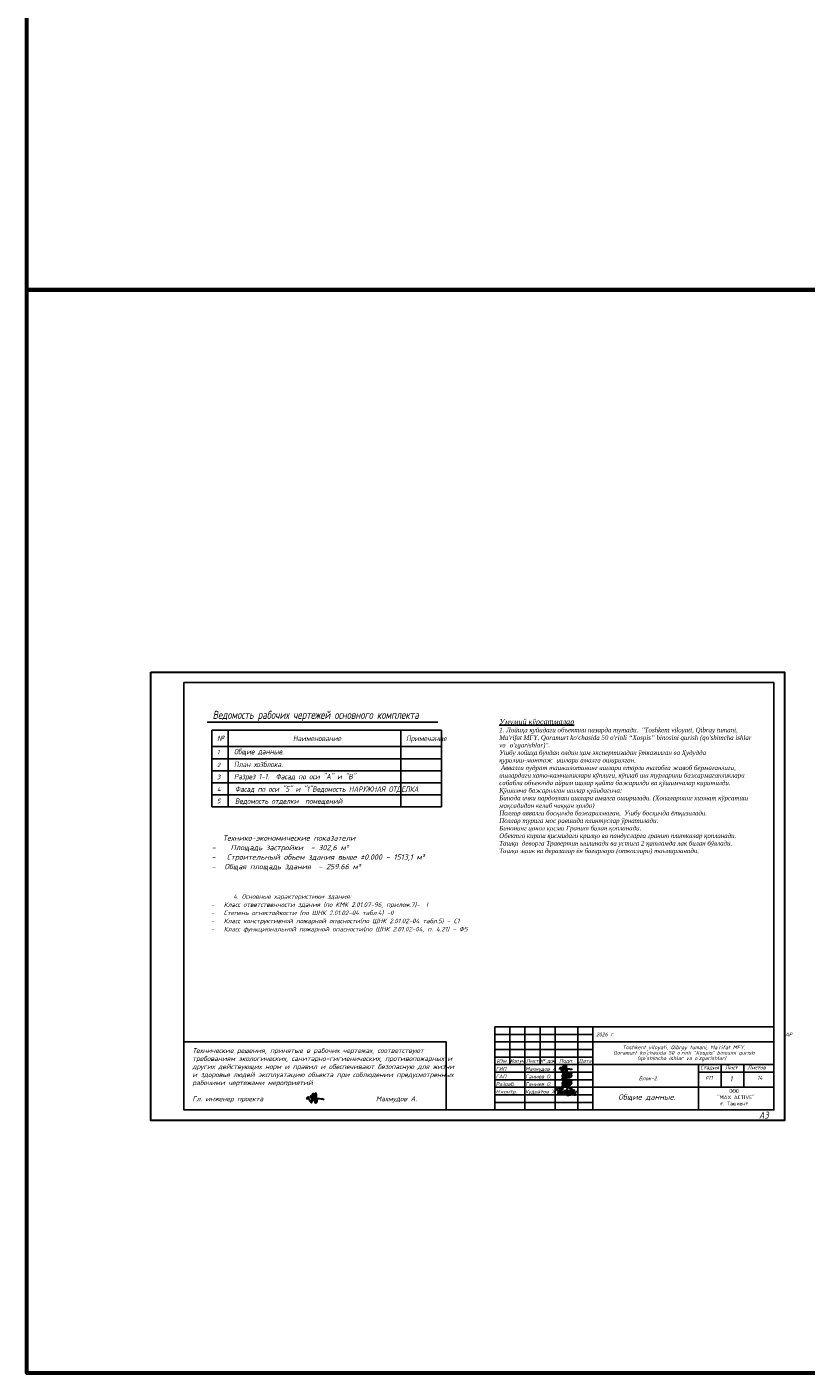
# Model space of a CAD drawing. Header units: millimetres. Extents: x 1112040 to 6903494, y -332921 to -150905.
# Tile 1 of 153: x 1198252 to 1249898, y -332921 to -243758. Entities that reach past the tile are written whole.
import ezdxf
from ezdxf.enums import TextEntityAlignment as Align

# ---------------------------------------------------------------- set-up
doc = ezdxf.new("R2010")
doc.units = ezdxf.units.MM
doc.styles.add('RomanS', font='times.ttf')
doc.styles.get("Standard").update_dxf_attribs({"font": 'isocpeui.ttf'})
doc.styles.add('style1', font='isocpeui.ttf', dxfattribs={"height": 80})
doc.styles.add('Tahoma', font='tahoma.ttf')
doc.styles.add('ГОСТ 250', font='isocpeui.ttf', dxfattribs={"height": 250})
doc.styles.add('ГОСТ 300', font='isocpeui.ttf', dxfattribs={"height": 250})

# ---------------------------------------------------------------- blocks, each defined once
blk = doc.blocks.new('A$C4c4061ee')
at = {"color": 184, "lineweight": 30}
blk.add_spline([(-39.7, -7.1), (-36.8, 4), (-34, 7.9), (-31.2, -0.1), (-24.1, -16.2), (-16.7, -23.5), (-13.9, -23.5), (-12.5, -17.9), (-12.5, 12.7), (-8.3, 24.8), (-4.4, 27), (-3.4, 21.4), (-5.7, 12.9), (-4.4, 8), (-4.4, -10), (-2, -12.6), (3.3, -10), (9.6, 6.1), (12.6, 19.5), (7.6, 28.9), (4.7, 26.6), (2.4, 16.6), (1.1, -1.2), (2.9, -14.2), (6.8, -24.8), (10.9, -24.8), (15, -21.3), (16.5, -17.2), (16.5, -9.9), (12, 2), (5.9, 7.4), (-2.7, 10.3), (-10, 12.1), (-17, 12.1), (-21.5, 11.2), (-22.5, 7.7), (-20, 5.4), (-14, 3.7), (-0.7, 1.8), (11, 0.5), (22.2, -1.2), (37.6, -2.6), (43.5, -3.6), (49.3, -4.5), (54.9, -6.4)], degree=3, dxfattribs=at)
blk = doc.blocks.new('x2')
at = {"color": 184, "lineweight": 30}
for points in [[(78585, 16823), (78585, 16800), (78578, 16780), (78566, 16779), (78552, 16793), (78544, 16821), (78544, 16860), (78552, 16896), (78564, 16910), (78580, 16912), (78601, 16877), (78616, 16818), (78621, 16768), (78619, 16720), (78611, 16676), (78602, 16660), (78593, 16657), (78581, 16669), (78573, 16701), (78576, 16724), (78584, 16740), (78594, 16748), (78603, 16750)], [(78621, 16751), (78648, 16780), (78651, 16827), (78645, 16873), (78641, 16894), (78640, 16890), (78642, 16883), (78649, 16847), (78651, 16827), (78656, 16789), (78660, 16746), (78664, 16706), (78667, 16672), (78670, 16661), (78668, 16666), (78667, 16673), (78662, 16732), (78659, 16755), (78657, 16779), (78656, 16786), (78664, 16778), (78674, 16781), (78681, 16806), (78681, 16850), (78685, 16876), (78696, 16889), (78711, 16888), (78728, 16865), (78731, 16843), (78727, 16825), (78716, 16823), (78709, 16824)], [(78681, 16802), (78685, 16767), (78695, 16721), (78707, 16692), (78720, 16679), (78739, 16676), (78754, 16683), (78761, 16706), (78756, 16725), (78748, 16738), (78736, 16746), (78724, 16744), (78721, 16737)], [(78797, 16717), (78799, 16789), (78806, 16801), (78818, 16800), (78841, 16772), (78848, 16732), (78854, 16681), (78849, 16663), (78835, 16661), (78825, 16677), (78828, 16710), (78841, 16744), (78856, 16774), (78870, 16795), (78889, 16793), (78903, 16760), (78909, 16701), (78909, 16673), (78892, 16667), (78877, 16683), (78882, 16713), (78895, 16740), (78901, 16769), (78910, 16791), (78930, 16803), (78950, 16791), (78958, 16755), (78963, 16717), (78965, 16682), (78952, 16673), (78932, 16676), (78931, 16706), (78946, 16742), (78966, 16782), (78978, 16800), (79002, 16799), (79017, 16771), (79021, 16716), (79017, 16685), (79006, 16671), (78991, 16674), (78983, 16708), (78998, 16742), (79019, 16775), (79039, 16800), (79068, 16805), (79086, 16776), (79091, 16716), (79082, 16687), (79061, 16684), (79050, 16697), (79066, 16740), (79088, 16767), (79107, 16798), (79110, 16823), (79111, 16819), (79125, 16691), (79125, 16695), (79121, 16755), (79122, 16767), (79132, 16785), (79154, 16805), (79162, 16810), (79158, 16808)], [(78886, 16827), (78881, 16847), (78905, 16877), (78937, 16904), (78959, 16908), (78977, 16898), (78986, 16880), (78997, 16864), (79013, 16858), (79041, 16860), (79061, 16865), (79080, 16864), (79086, 16862)], [(79121, 16760), (79131, 16746), (79145, 16737), (79160, 16728), (79174, 16710), (79187, 16686), (79192, 16665), (79190, 16644), (79182, 16633), (79161, 16630), (79145, 16632), (79135, 16643), (79134, 16657), (79144, 16670), (79157, 16684), (79172, 16700), (79187, 16716), (79206, 16740), (79225, 16769), (79240, 16791)], [(78879, 16636), (78919, 16635), (78966, 16642), (79009, 16647), (79042, 16654), (79068, 16654)]]:
    blk.add_spline(points, degree=3, dxfattribs=at)
blk = doc.blocks.new('Odil Ganiyev')
at = {"color": 184, "lineweight": 30}
for points, knots in [([(278093, -189111), (278063, -189124), (277979, -189180), (277976, -189469), (278121, -189357), (278159, -189260), (278167, -189222)], [0, 0, 0, 0, 84.0196501, 319.3343003, 434.0069741, 519.963926, 519.963926, 519.963926, 519.963926]), ([(278167, -189222), (278181, -189151), (278171, -189084), (278111, -189103), (278093, -189111)], [526.8260919, 526.8260919, 526.8260919, 526.8260919, 665.5590851, 706.3961258, 706.3961258, 706.3961258, 706.3961258]), ([(278396, -189316), (278466, -189243), (278495, -189145), (278487, -189009), (278378, -188944), (278332, -188998), (278319, -189020), (278305, -189050), (278280, -189134), (278300, -189288), (278388, -189386)], [0, 0, 0, 0, 210.3316615, 341.5442092, 437.9935387, 521.2099933, 521.2099933, 521.2099933, 602.6433944, 823.0151487, 823.0151487, 823.0151487, 823.0151487]), ([(278617, -189118), (278680, -189058), (278780, -189127), (278817, -189262), (278675, -189400), (278595, -189412), (278531, -189410)], [498.2112386, 498.2112386, 498.2112386, 498.2112386, 560.9624335, 628.5608441, 789.1848952, 992.2030793, 992.2030793, 992.2030793, 992.2030793]), ([(278604, -188939), (278630, -188908), (278658, -188890), (278746, -188897), (278776, -188980), (278743, -189054), (278691, -189101), (278617, -189118)], [0, 0, 0, 0, 59.3016868, 137.8344496, 232.6714706, 306.9556541, 371.4434607, 371.4434607, 371.4434607, 371.4434607])]:
    blk.add_open_spline(points, degree=3, knots=knots, dxfattribs=at)
for points in [[(278174, -189155), (278173, -189633), (278135, -189699), (278036, -189702), (278008, -189605), (278074, -189469), (278128, -189405), (278218, -189288)], [(278009, -189095), (278081, -189029), (278139, -189055), (278204, -188993)], [(278213, -189509), (278316, -189388), (278340, -189483), (278421, -189425), (278521, -189382)], [(278218, -189288), (278220, -189298), (278251, -189229), (278258, -189294), (278315, -189206), (278295, -189231), (278320, -189288), (278380, -189198), (278355, -189239), (278384, -189286), (278449, -189192), (278428, -189223), (278438, -189281), (278515, -189197), (278494, -189208), (278505, -189282), (278604, -188932), (278563, -189514)]]:
    blk.add_spline(points, degree=3, dxfattribs=at)
blk = doc.blocks.new('frbny')
for p, q in [((1879236, 18122), (1897736, 18122)), ((1879236, 18122), (1879236, 12622)), ((1880236, 18122), (1880236, 15622)), ((1881236, 18122), (1881236, 12622)), ((1882236, 18122), (1882236, 15622)), ((1883236, 18122), (1883236, 12622)), ((1884736, 18122), (1884736, 12622)), ((1885736, 18122), (1885736, 12622)), ((1879236, 17622), (1885736, 17622)), ((1879236, 17122), (1897736, 17122)), ((1879236, 16622), (1885736, 16622)), ((1879236, 16122), (1885736, 16122)), ((1879236, 15622), (1897736, 15622)), ((1892736, 15622), (1892736, 12622)), ((1894236, 15622), (1894236, 14122)), ((1895736, 15622), (1895736, 14122)), ((1879236, 15122), (1885736, 15122)), ((1879236, 14622), (1885736, 14622)), ((1892736, 15122), (1897736, 15122)), ((1879236, 14122), (1897736, 14122)), ((1879236, 13622), (1885736, 13622)), ((1879236, 13122), (1885736, 13122))]:
    blk.add_line(p, q)
blk.add_lwpolyline([(1879236, 12622), (1897736, 12622), (1897736, 18122)])
for name, p, xscale, yscale, zscale in [('A$C4c4061ee', (1883886, 15357), 8.662286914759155, 8.662286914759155, 8.662286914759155), ('x2', (1737136, -17375), 1.86192246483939, 1.86192246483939, 1.86192246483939)]:
    blk.add_blockref(name, p, dxfattribs=dict(xscale=xscale, yscale=yscale, zscale=zscale))
at = {"xscale": 0.7425847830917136, "yscale": 0.7425847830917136, "zscale": 0.7425847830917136, "rotation": 351.5695638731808}
for p in [(1700120, 184206), (1700120, 183706)]:
    blk.add_blockref('Odil Ganiyev', p, dxfattribs=at)
at = {"linetype": 'Continuous', "lineweight": 25, "style": 'ГОСТ 250'}
for s, p in [('ГИП', (1879300, 15210)), ('Махмудов А.', (1881255, 15210)), ('ГАП', (1879300, 14710)), ('Разраб.', (1879299, 14210)), ('Ганиев О.', (1881255, 14710)), ('Ганиев О.', (1881255, 14210)), ('Н.контр.', (1879300, 13710)), ('Кудратов Ж.', (1881255, 13710))]:
    blk.add_text(s, height=250, dxfattribs=at).set_placement(p)
for s, p in [('Изм.', (1879719, 15872)), ('Лист', (1881719, 15872)), ('Подп.', (1883969, 15872)), ('Дата', (1885219, 15872))]:
    blk.add_text(s, height=250, dxfattribs=at).set_placement(p, align=Align.MIDDLE_CENTER)
at = {"ltscale": 100, "char_height": 250}
for s, insert, width, attachment_point, style in [('2026 г.                                                                АР ', (1885949, 17744), 11749.81, 1, 'style1'), ('{\\T0.9;Кол.уч.}', (1880741, 15997), 1092.75, 2, 'ГОСТ 250'), ('{\\T0.9;№ док.}', (1882732, 15997), 1092.75, 2, 'ГОСТ 250'), ('Стадия', (1892863, 15551), 1129.18, 1, 'style1'), ('Лист', (1894493, 15551), 750.19, 1, 'style1'), ('Листов', (1895986, 15551), 1093.54, 1, 'style1'), ('Блок-2. ', (1888780, 14836), 1946.13, 1, 'style1'), ('РП', (1893195, 14866), 806.3, 1, 'style1'), ('14', (1896632, 14866), 401.6, 1, 'style1'), ('\\pi2772.81725;{\\fISOCPEUR|b0|i0|c204|p34;ООО \\P\\pi1972.81725;"MAX ACTIVE" \\P\\pi2185.31725;г. Ташкент}', (1892004, 14000), 6095.63, 1, 'ГОСТ 300')]:
    blk.add_mtext(s, dxfattribs=dict(at, insert=insert, width=width, attachment_point=attachment_point, style=style))
at = {"ltscale": 100, "insert": (1885723, 16893), "char_height": 250, "width": 11326.72, "attachment_point": 1, "line_spacing_factor": 0.862598, "style": 'ГОСТ 300'}
blk.add_mtext("\\pi1966.0095;Toshkent viloyati, Qibray tumani, Ma'rifat MFY, \\P\\pi1357.77087;Qoramurt ko'chasida 50 o'rinli “Xospis” binosini qurish \\P\\pi2970.74435;(qo'shimcha ishlar va o'zgarishlar) ", dxfattribs=at)

msp = doc.modelspace()

# ---------------------------------------------------------------- linework, layer by layer
for p, q in [((1210193.7, -289798.9), (1225498.7, -289798.9)), ((1210501.8, -290336.7), (1210501.8, -295421.1)), ((1225743, -290336.7), (1210501.8, -290336.7)), ((1211583.2, -290336.7), (1211583.2, -295421.1)), ((1223034.9, -295421.1), (1223034.9, -290336.7)), ((1225743, -295421.1), (1225743, -290336.7)), ((1225743, -291427.4), (1210501.8, -291427.4)), ((1225743, -292227.1), (1210501.8, -292227.1)), ((1225743, -293026.9), (1210501.8, -293026.9)), ((1225743, -293826.6), (1210501.8, -293826.6)), ((1225743, -294626.4), (1210501.8, -294626.4)), ((1225743, -295421.1), (1210501.8, -295421.1))]:
    msp.add_line(p, q)
at = {"color": 1, "lineweight": 60, "ltscale": 100}
for points in [[(1198252, -150904.9), (2155604.1, -150904.9), (2155604.1, -261182.8), (1198252, -261182.8)], [(1198252, -261182.8), (1501750.9, -261182.8), (1501750.9, -332921.2), (1198252, -332921.2)]]:
    msp.add_lwpolyline(points, close=True, dxfattribs=at)
at = {"color": 5, "lineweight": 30}
msp.add_lwpolyline([(1206464.3, -286489.8), (1248464.3, -286489.8), (1248464.3, -316189.8), (1206464.3, -316189.8), (1206464.3, -286489.8)], dxfattribs=at)
msp.add_lwpolyline([(1208664.3, -287189.8), (1247764.3, -287189.8), (1247764.3, -315489.8), (1208664.3, -315489.8)], close=True)
at = {"ltscale": 100}
msp.add_lwpolyline([(1208664.3, -310989.8), (1226033.2, -310989.8), (1226033.2, -315489.8)], dxfattribs=at)

# ---------------------------------------------------------------- block references
msp.add_blockref('frbny', (-649971.8, -328112))
at = {"xscale": 11.94119114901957, "yscale": 11.94119114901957, "zscale": 11.94119114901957}
msp.add_blockref('A$C4c4061ee', (1217298.7, -314715.9), dxfattribs=at)

# ---------------------------------------------------------------- texts
at = {"style": 'style1', "width": 0.8}
for s, height, p in [('Ведомость рабочих чертежей основного комплекта', 534.6, (1210560.9, -289591.9)), ('№', 360.9, (1210860, -291060.6)), ('Общие данные.', 360.855, (1211975.7, -291935.2)), ('Наименование', 360.855, (1215886.8, -291060.6)), ('Примечание', 360.86, (1223384.2, -291060.6)), ('План хозблока.', 360.855, (1211975.7, -292782.3)), ('Разрез 1-1.  Фасад по оси "А" и "В"', 360.855, (1211975.7, -293594.3)), ('Фасад по оси "5" и "1"Ведомость НАРУЖНАЯ ОТДЕЛКА', 360.855, (1212043.9, -294425)), ('Ведомость отделки  помещений', 360.855, (1212043.9, -295219.6)), ('1', 371.3, (1244836.9, -313617.3)), ('А3', 449.21, (1246778.7, -316061.5))]:
    msp.add_text(s, height=height, dxfattribs=at).set_placement(p)
for s, p in [('1', (1210848.9, -291935.2)), ('3', (1210848.9, -293588.2)), ('2', (1210848.9, -292784.8)), ('4', (1210848.9, -294395.1)), ('5', (1210848.9, -295176.2))]:
    msp.add_text(s, height=291.6).set_placement(p)
at = {"style": 'style1'}
msp.add_text('Общие данные.', height=359.61, dxfattribs=at).set_placement((1237440.4, -314813))
at = {"attachment_point": 1, "style": 'RomanS'}
for s, insert, char_height, width in [('{\\fTimes New Roman|b0|i1|c204|p18;\\LУмумий кўрсатмалар\\P\\H0.85714x;\\l1. Лойиҳа қуйидаги объектни назарда тутади.  "Toshkent viloyati, Qibray tumani, Ma\'rifat MFY, Qoramurt ko\'chasida 50 o\'rinli “Xospis” binosini qurish (qo\'shimcha ishlar va \\H1.31563x; \\H0.76009x;o\'zgarishlar)".\\H1.21042x; \\H0.82616x;\\PУшбу лойиҳа бундан олдин ҳам экспертизадан ўтказилган ва Ҳудудда қурилиш-монтаж \\H1.24549x; \\H0.8029x;ишлари амалга оширилган. \\H1.20856x; \\H0.82743x;\\P Аввалги пудрат ташкилотининг ишлари етарли талабга жавоб бермаганлиги, \\H1.23349x; \\H0.81071x;ишлардаги хато-камчиликлари кўплиги, кўплаб иш турларини бажармаганликлари \\H1.2378x; \\H0.80789x;сабабли объектда айрим ишлар қайта бажарилди ва қўшимчалар киритилди. \\H1.23636x; \\H0.80882x;\\PҚўшимча бажарилган ишлар қуйидагича:\\H1.23684x; \\H0.80851x;\\PБинода ички пардозлаш ишлари амалга оширилади. (Хоналарнинг хизмат кўрсатиш \\H1.23668x; \\H0.80862x;мақсадидан келиб чиққан ҳолда)\\H1.23673x; \\H0.80858x;\\PПоллар аввалги босқичда бажарилмаган,  Ушбу босқичда ётқизилади.\\H1.23672x; \\H0.80859x;\\PПоллар турига мос равишда плинтуслар ўрнатилади. \\fISOCPEUR|b0|i1|c204|p34;\\H1.23672x; \\H0.80859x;\\P\\fTimes New Roman|b0|i1|c204|p18;Бинонинг цокол қисми Гранит билан қопланади.\\H1.23672x; \\H0.80859x;\\PОбектга кириш қисмидаги крилцо ва пандусларга гранит плиткалар қопланади. \\H1.23672x; \\H0.80859x;\\PТашқи  деворга Травертин ыилинади ва устига 2 қатламда лак билан бўялади.\\H1.23672x; \\H0.80859x;\\PТашқи эшик ва деразалар ён бағирлари (откослари) таьмирланади.\\H1.23672x; \\H0.80859x;\\P \\H1.21149x; }', (1229558.4, -289594.8), 350, 16957.561), ('{\\fISOCPEUR|b0|i1|c204|p34;Технические решения, принятые в рабочих чертежах, соответствуют требованиям экологических, санитарно-гигиенических, противопожарных и других действующих норм и правил и обеспечивают безопасную для жизни и здоровья людей эксплуатацию объекта при соблюдении предусмотренных рабочими чертежами мероприятий\\P\\PГл. инженер проекта              \\L         \\l          Махмудов А.}', (1209217.6, -311394.4), 320, 15605.796)]:
    msp.add_mtext(s, dxfattribs=dict(at, insert=insert, char_height=char_height, width=width))
at = {"ltscale": 100, "attachment_point": 1, "line_spacing_factor": 1.080792, "style": 'Tahoma'}
for s, insert, char_height, width in [('\\pi-700,l700,t1050;{\\fISOCPEUR|b0|i1|c204|p34;   Технико\\fISOCPEUR|b0|i1|c0|p34;-\\fISOCPEUR|b0|i1|c204|p34;экономические показатели \\P\\fISOCPEUR|b0|i1|c0|p34;-   \\fISOCPEUR|b0|i1|c204|p34; Площадь застройки  \\fISOCPEUR|b0|i1|c0|p34;- 302,6 \\fISOCPEUR|b0|i1|c204|p34;м\\fISOCPEUR|b0|i1|c0|p34;² \\P\\pi-1050,l1050;-   \\fISOCPEUR|b0|i1|c204|p34;Строительный объем здания выше \\fISOCPEUR|b0|i1|c0|p34;±0.000 - 1513,1 \\fISOCPEUR|b0|i1|c204|p34;м\\fISOCPEUR|b0|i1|c0|p34;³ \\P\\pi-350,l350,t350,700,1400;-^I  \\fISOCPEUR|b0|i1|c204|p34;Общая площадь здания  \\fISOCPEUR|b0|i1|c0|p34;- 259.66 \\fISOCPEUR|b0|i1|c204|p34;м\\fISOCPEUR|b0|i1|c0|p34;²\\fTahoma|b0|i0|c204|p34;\\H0.8x;\\T0.95;\\C0; }', (1210496, -297306.3), 350, 13868.751), ('\\A1;\\pi-300,l300,t1818.18;{\\fISOCPEUR|b0|i1|c0|p34;       4. \\fISOCPEUR|b0|i1|c204|p34;Основные характеристики здания\\fISOCPEUR|b0|i1|c0|p34;:\\P\\pi0,l0,t857.145;\\A0;-^I\\fISOCPEUR|b0|i1|c204|p34;Класс ответственности здания \\fISOCPEUR|b0|i1|c0|p34;(\\fISOCPEUR|b0|i1|c204|p34;по КМК \\fISOCPEUR|b0|i1|c0|p34;2.01.07-96, \\fISOCPEUR|b0|i1|c204|p34;прилож\\fISOCPEUR|b0|i1|c0|p34;.7)-  I \\P-^I\\fISOCPEUR|b0|i1|c204|p34;Степень огнестойкости \\fISOCPEUR|b0|i1|c0|p34;(\\fISOCPEUR|b0|i1|c204|p34;по ШНК \\fISOCPEUR|b0|i1|c0|p34;2.01.02-04 \\fISOCPEUR|b0|i1|c204|p34;табл\\fISOCPEUR|b0|i1|c0|p34;.4) -II\\P-^I\\fISOCPEUR|b0|i1|c204|p34;Класс конструктивной пожарной опасности\\fISOCPEUR|b0|i1|c0|p34;(\\fISOCPEUR|b0|i1|c204|p34;по ШНК \\fISOCPEUR|b0|i1|c0|p34;2.01.02-04 \\fISOCPEUR|b0|i1|c204|p34;табл\\fISOCPEUR|b0|i1|c0|p34;.5) - \\fISOCPEUR|b0|i1|c204|p34;С\\fISOCPEUR|b0|i1|c0|p34;1\\P-^I\\fISOCPEUR|b0|i1|c204|p34;Класс функциональной пожарной опасности\\fISOCPEUR|b0|i1|c0|p34;(\\fISOCPEUR|b0|i1|c204|p34;по ШНК \\fISOCPEUR|b0|i1|c0|p34;2.01.02-04, \\fISOCPEUR|b0|i1|c204|p34;п\\fISOCPEUR|b0|i1|c0|p34;. 4.21) - \\fISOCPEUR|b0|i1|c204|p34;Ф\\fISOCPEUR|b0|i1|c0|p34;5}', (1210444.1, -301202.7), 300, 16223.9)]:
    msp.add_mtext(s, dxfattribs=dict(at, insert=insert, char_height=char_height, width=width))

doc.saveas('drawing.dxf')
